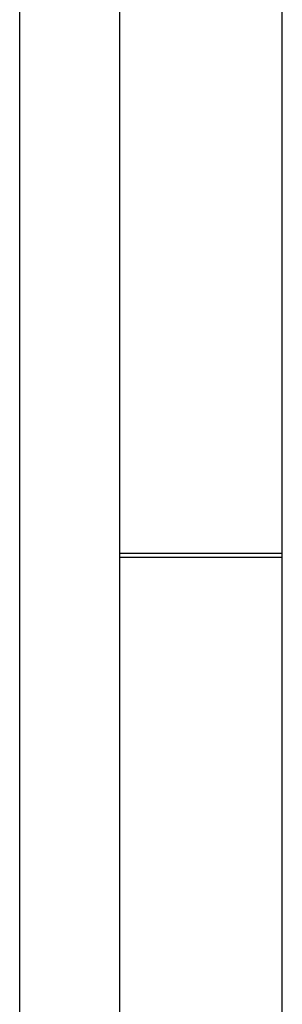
# Model space of a CAD drawing. Header units: feet. Extents: x 0 to 152508, y 0 to 59434.
# Tile 95 of 114: x 152341.27 to 152342.54, y 59413.62 to 59418.42. Entities that reach past the tile are written whole.
import ezdxf

# ---------------------------------------------------------------- set-up
doc = ezdxf.new("R2010")
doc.units = ezdxf.units.FT
doc.header["$LTSCALE"] = 0.1
doc.header["$MEASUREMENT"] = 0
doc.layers.add('Bridge plan$0$DR_P_Underdrain', color=252, linetype='Continuous', lineweight=13)
doc.layers.add('Bridge plan$0$VG_P_Cells', color=252, linetype='Continuous', lineweight=13)

# ---------------------------------------------------------------- blocks, each defined once
blk = doc.blocks.new('Bridge plan')
at = {"layer": 'Bridge plan$0$DR_P_Underdrain', "lineweight": -3}
blk.add_line((1828080.3293, 711605.3476), (1828080.3293, 711621.9637), dxfattribs=at)
at = {"layer": 'Bridge plan$0$VG_P_Cells', "lineweight": -3}
for p, q in [((1828080.8165, 711604.9669), (1828080.8166, 711623.1105)), ((1828081.6082, 711604.9669), (1828081.6082, 711623.1105)), ((1828080.8165, 711617.0837), (1828081.6082, 711617.0837)), ((1828081.6082, 711617.0628), (1828080.8165, 711617.0628))]:
    blk.add_line(p, q, dxfattribs=at)
blk = doc.blocks.new('Trellis Base')
blk.add_blockref('Bridge plan', (-1675739.0633, -652201.2631))

msp = doc.modelspace()

# ---------------------------------------------------------------- block references
msp.add_blockref('Trellis Base', (0, 0))

doc.saveas('drawing.dxf')
